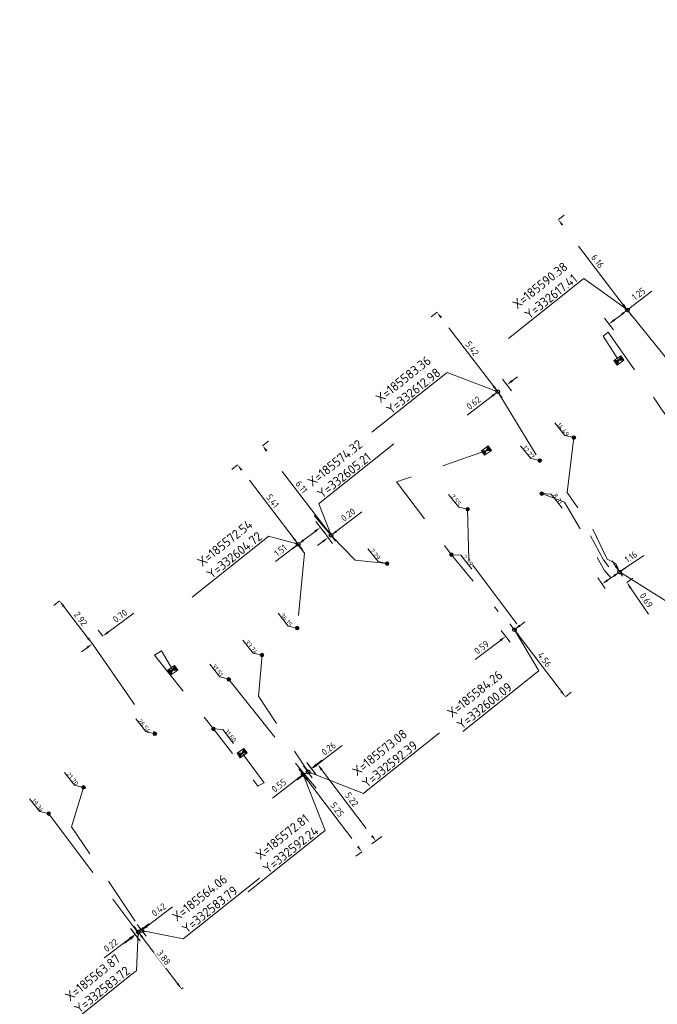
# Model space of a CAD drawing. Header units: inches. Extents: x 0 to 191500, y 0 to 342750.
# Tile 207 of 256: x 185557 to 185592, y 332580 to 332633. Entities that reach past the tile are written whole.
import ezdxf
from ezdxf import colors
from ezdxf.entities.mleader import LeaderData, LeaderLine
from ezdxf.math import Vec2, Vec3

# ---------------------------------------------------------------- set-up
doc = ezdxf.new("R2010")
doc.units = ezdxf.units.IN
doc.header["$MEASUREMENT"] = 0
for name, pattern in [('RI-GWA_HUISAANSLUITING', [23, 4, -1.8, 2.6, -1.8, 4.6, -1.8, 4.6, -1.8]), ('RI-HWA_HUISAANSLUITING', [4.8, 3, -1.8]), ('RI-HWA_KOLKAANSLUITING', [4.3, 2.5, -1.8])]:
    doc.linetypes.add(name, pattern=pattern)
doc.layers.get('0').update_dxf_attribs({"lineweight": 20})
doc.layers.get('DefPoints').update_dxf_attribs({"lineweight": 20})
for name, color, linetype, lineweight in [('ECW', 150, 'Continuous', 20), ('N-WE-RI-GWA-MAATVOERING-T25', 30, 'RI-GWA_HUISAANSLUITING', 20), ('N-WE-RI-GWA_HUISAANSLUITING_PVC_160-G', 30, 'RI-GWA_HUISAANSLUITING', 20), ('N-WE-RI-HWA-MAATVOERING-T25', 151, 'Continuous', 20), ('N-WE-RI-HWA_HUISAANSLUITING_PVC_160-G', 150, 'RI-HWA_HUISAANSLUITING', 20), ('N-WE-RI-HWA_KOLK-S', 150, 'Continuous', 20), ('N-WE-RI-HWA_KOLKAANSLUITING_PVC_160-G', 150, 'RI-HWA_KOLKAANSLUITING', 20), ('N-WE-RI-INLAAT', 7, 'Continuous', 20), ('Tekst algemeen', 7, 'Continuous', 20)]:
    doc.layers.add(name, color=color, linetype=linetype, lineweight=lineweight)
doc.styles.add('NLCS-ISO-M100-T25', font='txt', dxfattribs={"height": 0.25})
doc.styles.add('NLCS-ISO-M200-T18', font='txt', dxfattribs={"height": 0.36})
doc.styles.add('NLCS-ISO-M200-T25', font='txt', dxfattribs={"height": 0.5})
doc.dimstyles.new('NLCS-M200-T18-PIJL_L2_H1', dxfattribs={"dimscale": 0.2, "dimtxt": 2.5, "dimasz": 1.8, "dimexe": 2, "dimexo": 2, "dimgap": 0.7, "dimtad": 1, "dimzin": 0, "dimdsep": 46, "dimtxsty": 'NLCS-ISO-M200-T18', "dimcen": 0, "dimdle": 2, "dimclrd": 256, "dimclre": 256, "dimclrt": 256, "dimadec": 1, "dimazin": 0, "dimtfac": 1, "dimtdec": 3, "dimtofl": 0, "dimtmove": 0, "dimatfit": 3, "dimfxl": 2, "dimfxlon": 1, "dimtfillclr": 256, "dimtolj": 1, "dimtzin": 0, "dimlwd": -1, "dimlwe": -1, "dimarcsym": 0})
doc.dimstyles.new('NLCS-M200-T25-OPENBOL_L0_H0', dxfattribs={"dimscale": 0.2, "dimtxt": 2.5, "dimasz": 1, "dimexe": 2, "dimexo": 0, "dimgap": 0.5, "dimtad": 1, "dimdec": 0, "dimzin": 0, "dimdsep": 46, "dimtxsty": 'NLCS-ISO-M200-T25', "dimblk": 'DOTBLANK', "dimcen": 2, "dimclrd": 256, "dimclre": 256, "dimclrt": 256, "dimadec": 0, "dimazin": 0, "dimtp": 1, "dimtm": 1, "dimtfac": 1, "dimtix": 1, "dimtofl": 0, "dimtmove": 1, "dimatfit": 3, "dimldrblk": 'DOTBLANK', "dimfxl": 1, "dimfxlon": 1, "dimtvp": 0.5, "dimtolj": 1, "dimtzin": 0, "dimlwd": -1, "dimlwe": -1, "dimarcsym": 0})
picture_1 = doc.add_image_def('image1.ecw', size_in_pixel=(220000, 285000))

# ---------------------------------------------------------------- blocks, each defined once
blk = doc.blocks.new('N-SRI-KOLK_STRAAT_450X300-SO')
h = blk.add_hatch(color=256)
h.dxf.hatch_style = 1
h.paths.add_polyline_path([(0, 0.75), (-1.125, 1.5), (-1.125, 0)])
h.paths.add_polyline_path([(1.125, 1.5), (0, 0.75), (1.125, 0)])
for p, q in [((-1.125, 0), (1.125, 1.5)), ((1.125, 0), (-1.125, 1.5))]:
    blk.add_line(p, q)
at = {"flags": 128}
blk.add_lwpolyline([(-1.125, 0), (1.125, 0), (1.125, 1.5), (-1.125, 1.5)], close=True, dxfattribs=at)
blk = doc.blocks.new('*D4978')
at = {"layer": 'DefPoints', "color": 0, "transparency": 16777216}
for p in [(185563.871, 332583.72, -0.362), (185566.222, 332580.631), (185566.222, 332580.631)]:
    blk.add_point(p, dxfattribs=at)
at = {"layer": 'N-WE-RI-GWA-MAATVOERING-T25', "transparency": 16777216}
for p, q in [((185563.93, 332583.764), (185563.951, 332583.781)), ((185564.089, 332583.434), (185566.004, 332580.917)), ((185566.222, 332580.631), (185566.301, 332580.691))]:
    blk.add_line(p, q, dxfattribs=at)
for points in [[(185564.137, 332583.47), (185564.041, 332583.397), (185563.871, 332583.72)], [(185566.052, 332580.954), (185565.956, 332580.881), (185566.222, 332580.631)]]:
    blk.add_solid(points, dxfattribs=at)
at = {"layer": 'N-WE-RI-GWA-MAATVOERING-T25', "transparency": 16777216, "insert": (185565.253, 332582.333), "char_height": 0.36, "attachment_point": 5, "rotation": 307.2689, "style": 'NLCS-ISO-M200-T18', "bg_fill": 3, "box_fill_scale": 1.25, "bg_fill_color": 256, "bg_fill_true_color": 13158600, "bg_fill_transparency": 0}
blk.add_mtext('\\A1;3.88', dxfattribs=at)
blk = doc.blocks.new('*D4980')
at = {"layer": 'DefPoints', "color": 0, "transparency": 16777216}
for p in [(185563.871, 332583.72), (185566.05, 332580.5), (185566.222, 332580.631)]:
    blk.add_point(p, dxfattribs=at)
at = {"layer": 'N-WE-RI-GWA-MAATVOERING-T25', "transparency": 16777216}
for p, q in [((185563.941, 332583.271), (185563.457, 332583.908)), ((185564.113, 332583.402), (185563.629, 332584.038)), ((185564.158, 332583.938), (185564.444, 332584.156)), ((185563.413, 332583.371), (185562.03, 332582.319))]:
    blk.add_line(p, q, dxfattribs=at)
for points in [[(185564.121, 332583.986), (185564.194, 332583.89), (185563.871, 332583.72)], [(185563.376, 332583.419), (185563.449, 332583.324), (185563.699, 332583.589)]]:
    blk.add_solid(points, dxfattribs=at)
at = {"layer": 'N-WE-RI-GWA-MAATVOERING-T25', "transparency": 16777216, "insert": (185562.385, 332582.991), "char_height": 0.36, "attachment_point": 5, "rotation": 37.2689, "style": 'NLCS-ISO-M200-T18', "bg_fill": 3, "box_fill_scale": 1.25, "bg_fill_color": 256, "bg_fill_true_color": 13158600, "bg_fill_transparency": 0}
blk.add_mtext('\\A1;0.22', dxfattribs=at)
blk = doc.blocks.new('*D4981')
at = {"layer": 'DefPoints', "color": 0, "transparency": 16777216}
for p in [(185564.062, 332583.81), (185566.05, 332580.5), (185566.386, 332580.756)]:
    blk.add_point(p, dxfattribs=at)
at = {"layer": 'N-WE-RI-GWA-MAATVOERING-T25', "transparency": 16777216}
for p, q in [((185564.349, 332584.028), (185565.731, 332585.08)), ((185563.968, 332583.236), (185563.484, 332583.872)), ((185564.304, 332583.492), (185563.82, 332584.128)), ((185563.44, 332583.336), (185563.153, 332583.118))]:
    blk.add_line(p, q, dxfattribs=at)
for points in [[(185564.312, 332584.076), (185564.385, 332583.98), (185564.062, 332583.81)], [(185563.403, 332583.384), (185563.476, 332583.288), (185563.726, 332583.554)]]:
    blk.add_solid(points, dxfattribs=at)
at = {"layer": 'N-WE-RI-GWA-MAATVOERING-T25', "transparency": 16777216, "insert": (185564.989, 332584.918), "char_height": 0.36, "attachment_point": 5, "rotation": 37.2689, "style": 'NLCS-ISO-M200-T18', "bg_fill": 3, "box_fill_scale": 1.25, "bg_fill_color": 256, "bg_fill_true_color": 13158600, "bg_fill_transparency": 0}
blk.add_mtext('\\A1;0.42', dxfattribs=at)
blk = doc.blocks.new('*D4984')
at = {"layer": 'DefPoints', "color": 0, "transparency": 16777216}
for p in [(185572.81, 332592.244, -0.362), (185575.991, 332588.065), (185575.991, 332588.065)]:
    blk.add_point(p, dxfattribs=at)
at = {"layer": 'N-WE-RI-GWA-MAATVOERING-T25', "transparency": 16777216}
for p, q in [((185572.727, 332592.182), (185572.491, 332592.002)), ((185573.028, 332591.958), (185575.773, 332588.351)), ((185575.991, 332588.065), (185575.672, 332587.822))]:
    blk.add_line(p, q, dxfattribs=at)
for points in [[(185573.075, 332591.994), (185572.98, 332591.922), (185572.81, 332592.244)], [(185575.82, 332588.387), (185575.725, 332588.315), (185575.991, 332588.065)]]:
    blk.add_solid(points, dxfattribs=at)
at = {"layer": 'N-WE-RI-GWA-MAATVOERING-T25', "transparency": 16777216, "insert": (185574.655, 332590.348), "char_height": 0.36, "attachment_point": 5, "rotation": 307.2721, "style": 'NLCS-ISO-M200-T18', "bg_fill": 3, "box_fill_scale": 1.25, "bg_fill_color": 256, "bg_fill_true_color": 13158600, "bg_fill_transparency": 0}
blk.add_mtext('\\A1;5.25', dxfattribs=at)
blk = doc.blocks.new('*D4985')
at = {"layer": 'DefPoints', "color": 0, "transparency": 16777216}
for p in [(185573.062, 332592.392, -0.181), (185576.753, 332588.645), (185576.222, 332588.24)]:
    blk.add_point(p, dxfattribs=at)
at = {"layer": 'N-WE-RI-GWA-MAATVOERING-T25', "transparency": 16777216}
for p, q in [((185573.376, 332592.631), (185573.911, 332593.039)), ((185573.811, 332592.51), (185576.535, 332588.931)), ((185576.54, 332588.483), (185577.071, 332588.887))]:
    blk.add_line(p, q, dxfattribs=at)
for points in [[(185573.859, 332592.546), (185573.763, 332592.473), (185573.593, 332592.796)], [(185576.582, 332588.967), (185576.487, 332588.895), (185576.753, 332588.645)]]:
    blk.add_solid(points, dxfattribs=at)
at = {"layer": 'N-WE-RI-GWA-MAATVOERING-T25', "transparency": 16777216, "insert": (185575.442, 332590.896), "char_height": 0.36, "attachment_point": 5, "rotation": 307.2721, "style": 'NLCS-ISO-M200-T18', "bg_fill": 3, "box_fill_scale": 1.25, "bg_fill_color": 256, "bg_fill_true_color": 13158600, "bg_fill_transparency": 0}
blk.add_mtext('\\A1;5.22', dxfattribs=at)
blk = doc.blocks.new('*D4986')
at = {"layer": 'DefPoints', "color": 0, "transparency": 16777216}
for p in [(185573.062, 332592.392), (185576.222, 332588.24), (185576.43, 332588.399)]:
    blk.add_point(p, dxfattribs=at)
at = {"layer": 'N-WE-RI-GWA-MAATVOERING-T25', "transparency": 16777216}
for p, q in [((185573.557, 332592.769), (185574.926, 332593.81)), ((185573.304, 332592.074), (185572.82, 332592.711)), ((185573.513, 332592.232), (185573.028, 332592.869)), ((185572.776, 332592.174), (185572.489, 332591.956))]:
    blk.add_line(p, q, dxfattribs=at)
for points in [[(185573.521, 332592.817), (185573.593, 332592.721), (185573.27, 332592.551)], [(185572.739, 332592.222), (185572.812, 332592.126), (185573.062, 332592.392)]]:
    blk.add_solid(points, dxfattribs=at)
at = {"layer": 'N-WE-RI-GWA-MAATVOERING-T25', "transparency": 16777216, "insert": (185574.191, 332593.653), "char_height": 0.36, "attachment_point": 5, "rotation": 37.2721, "style": 'NLCS-ISO-M200-T18', "bg_fill": 3, "box_fill_scale": 1.25, "bg_fill_color": 256, "bg_fill_true_color": 13158600, "bg_fill_transparency": 0}
blk.add_mtext('\\A1;0.26', dxfattribs=at)
blk = doc.blocks.new('*D4987')
at = {"layer": 'DefPoints', "color": 0, "transparency": 16777216}
for p in [(185572.81, 332592.244), (185575.991, 332588.065), (185576.43, 332588.399)]:
    blk.add_point(p, dxfattribs=at)
at = {"layer": 'N-WE-RI-GWA-MAATVOERING-T25', "transparency": 16777216}
for p, q in [((185573.491, 332592.261), (185573.007, 332592.897)), ((185573.536, 332592.797), (185573.822, 332593.015)), ((185573.052, 332591.926), (185572.567, 332592.563)), ((185572.523, 332592.026), (185571.141, 332590.974))]:
    blk.add_line(p, q, dxfattribs=at)
for points in [[(185573.499, 332592.845), (185573.572, 332592.749), (185573.249, 332592.579)], [(185572.487, 332592.074), (185572.56, 332591.979), (185572.81, 332592.244)]]:
    blk.add_solid(points, dxfattribs=at)
at = {"layer": 'N-WE-RI-GWA-MAATVOERING-T25', "transparency": 16777216, "insert": (185571.495, 332591.646), "char_height": 0.36, "attachment_point": 5, "rotation": 37.2721, "style": 'NLCS-ISO-M200-T18', "bg_fill": 3, "box_fill_scale": 1.25, "bg_fill_color": 256, "bg_fill_true_color": 13158600, "bg_fill_transparency": 0}
blk.add_mtext('\\A1;0.55', dxfattribs=at)
blk = doc.blocks.new('*D4988')
at = {"layer": 'DefPoints', "color": 0, "transparency": 16777216}
for p in [(185569.256, 332609.021), (185569.256, 332609.021), (185572.543, 332604.72, -0.181)]:
    blk.add_point(p, dxfattribs=at)
at = {"layer": 'N-WE-RI-GWA-MAATVOERING-T25', "transparency": 16777216}
for p, q in [((185569.256, 332609.021), (185568.938, 332608.778)), ((185572.325, 332605.006), (185569.475, 332608.735)), ((185572.515, 332604.698), (185572.225, 332604.477))]:
    blk.add_line(p, q, dxfattribs=at)
for points in [[(185569.523, 332608.772), (185569.427, 332608.699), (185569.256, 332609.021)], [(185572.372, 332605.042), (185572.277, 332604.969), (185572.543, 332604.72)]]:
    blk.add_solid(points, dxfattribs=at)
at = {"layer": 'N-WE-RI-GWA-MAATVOERING-T25', "transparency": 16777216, "insert": (185571.154, 332607.065), "char_height": 0.36, "attachment_point": 5, "rotation": 307.3843, "style": 'NLCS-ISO-M200-T18', "bg_fill": 3, "box_fill_scale": 1.25, "bg_fill_color": 256, "bg_fill_true_color": 13158600, "bg_fill_transparency": 0}
blk.add_mtext('\\A1;5.41', dxfattribs=at)
blk = doc.blocks.new('*D4989')
at = {"layer": 'DefPoints', "color": 0, "transparency": 16777216}
for p in [(185570.614, 332610.059), (185570.614, 332610.059), (185574.323, 332605.206, 70.104)]:
    blk.add_point(p, dxfattribs=at)
at = {"layer": 'N-WE-RI-GWA-MAATVOERING-T25', "transparency": 16777216}
for p, q in [((185570.614, 332610.059), (185570.932, 332610.302)), ((185574.104, 332605.492), (185570.833, 332609.773)), ((185574.009, 332604.966), (185574.005, 332604.963))]:
    blk.add_line(p, q, dxfattribs=at)
for points in [[(185570.88, 332609.809), (185570.785, 332609.736), (185570.614, 332610.059)], [(185574.152, 332605.528), (185574.057, 332605.456), (185574.323, 332605.206)]]:
    blk.add_solid(points, dxfattribs=at)
at = {"layer": 'N-WE-RI-GWA-MAATVOERING-T25', "transparency": 16777216, "insert": (185572.723, 332607.827), "char_height": 0.36, "attachment_point": 5, "rotation": 307.3892, "style": 'NLCS-ISO-M200-T18', "bg_fill": 3, "box_fill_scale": 1.25, "bg_fill_color": 256, "bg_fill_true_color": 13158600, "bg_fill_transparency": 0}
blk.add_mtext('\\A1;6.11', dxfattribs=at)
blk = doc.blocks.new('*D4990')
at = {"layer": 'DefPoints', "color": 0, "transparency": 16777216}
for p in [(185570.456, 332609.938), (185570.614, 332610.059), (185574.323, 332605.206)]:
    blk.add_point(p, dxfattribs=at)
at = {"layer": 'N-WE-RI-GWA-MAATVOERING-T25', "transparency": 16777216}
for p, q in [((185574.609, 332605.425), (185575.989, 332606.479)), ((185574.08, 332605.524), (185574.566, 332604.888)), ((185573.922, 332605.403), (185574.408, 332604.767)), ((185573.879, 332604.867), (185573.593, 332604.648))]:
    blk.add_line(p, q, dxfattribs=at)
for points in [[(185573.842, 332604.914), (185573.915, 332604.819), (185574.165, 332605.085)], [(185574.573, 332605.472), (185574.646, 332605.377), (185574.323, 332605.206)]]:
    blk.add_solid(points, dxfattribs=at)
at = {"layer": 'N-WE-RI-GWA-MAATVOERING-T25', "transparency": 16777216, "insert": (185575.248, 332606.316), "char_height": 0.36, "attachment_point": 5, "rotation": 37.3892, "style": 'NLCS-ISO-M200-T18', "bg_fill": 3, "box_fill_scale": 1.25, "bg_fill_color": 256, "bg_fill_true_color": 13158600, "bg_fill_transparency": 0}
blk.add_mtext('\\A1;0.20', dxfattribs=at)
blk = doc.blocks.new('*D4991')
at = {"layer": 'DefPoints', "color": 0, "transparency": 16777216}
for p in [(185570.456, 332609.938), (185569.256, 332609.021), (185572.543, 332604.72)]:
    blk.add_point(p, dxfattribs=at)
at = {"layer": 'N-WE-RI-GWA-MAATVOERING-T25', "transparency": 16777216}
for p, q in [((185573.5, 332605.954), (185573.986, 332605.319)), ((185572.3, 332605.038), (185572.786, 332604.402)), ((185573.457, 332605.418), (185572.829, 332604.938)), ((185572.543, 332604.72), (185571.316, 332603.782))]:
    blk.add_line(p, q, dxfattribs=at)
for points in [[(185573.42, 332605.466), (185573.493, 332605.37), (185573.743, 332605.636)], [(185572.793, 332604.986), (185572.866, 332604.891), (185572.543, 332604.72)]]:
    blk.add_solid(points, dxfattribs=at)
at = {"layer": 'N-WE-RI-GWA-MAATVOERING-T25', "transparency": 16777216, "insert": (185571.581, 332604.387), "char_height": 0.36, "attachment_point": 5, "rotation": 37.3843, "style": 'NLCS-ISO-M200-T18', "bg_fill": 3, "box_fill_scale": 1.25, "bg_fill_color": 256, "bg_fill_true_color": 13158600, "bg_fill_transparency": 0}
blk.add_mtext('\\A1;1.51', dxfattribs=at)
blk = doc.blocks.new('*D4992')
at = {"layer": 'DefPoints', "color": 0, "transparency": 16777216}
for p in [(185584.259, 332600.089, -0.181), (185587.022, 332596.459), (185587.022, 332596.459)]:
    blk.add_point(p, dxfattribs=at)
at = {"layer": 'N-WE-RI-GWA-MAATVOERING-T25', "transparency": 16777216}
for p, q in [((185584.288, 332600.111), (185584.578, 332600.331)), ((185584.477, 332599.802), (185586.804, 332596.746)), ((185587.022, 332596.459), (185587.34, 332596.701))]:
    blk.add_line(p, q, dxfattribs=at)
for points in [[(185584.525, 332599.839), (185584.43, 332599.766), (185584.259, 332600.089)], [(185586.852, 332596.782), (185586.756, 332596.709), (185587.022, 332596.459)]]:
    blk.add_solid(points, dxfattribs=at)
at = {"layer": 'N-WE-RI-GWA-MAATVOERING-T25', "transparency": 16777216, "insert": (185585.895, 332598.468), "char_height": 0.36, "attachment_point": 5, "rotation": 307.273, "style": 'NLCS-ISO-M200-T18', "bg_fill": 3, "box_fill_scale": 1.25, "bg_fill_color": 256, "bg_fill_true_color": 13158600, "bg_fill_transparency": 0}
blk.add_mtext('\\A1;4.56', dxfattribs=at)
blk = doc.blocks.new('*D4993')
at = {"layer": 'DefPoints', "color": 0, "transparency": 16777216}
for p in [(185583.787, 332599.73), (185587.022, 332596.459), (185586.55, 332596.1)]:
    blk.add_point(p, dxfattribs=at)
at = {"layer": 'N-WE-RI-GWA-MAATVOERING-T25', "transparency": 16777216}
for p, q in [((185584.502, 332599.771), (185584.017, 332600.407)), ((185584.546, 332600.307), (185584.832, 332600.525)), ((185584.03, 332599.412), (185583.545, 332600.048)), ((185583.501, 332599.512), (185582.132, 332598.47))]:
    blk.add_line(p, q, dxfattribs=at)
for points in [[(185584.509, 332600.355), (185584.582, 332600.259), (185584.259, 332600.089)], [(185583.465, 332599.56), (185583.537, 332599.464), (185583.787, 332599.73)]]:
    blk.add_solid(points, dxfattribs=at)
at = {"layer": 'N-WE-RI-GWA-MAATVOERING-T25', "transparency": 16777216, "insert": (185582.48, 332599.137), "char_height": 0.36, "attachment_point": 5, "rotation": 37.273, "style": 'NLCS-ISO-M200-T18', "bg_fill": 3, "box_fill_scale": 1.25, "bg_fill_color": 256, "bg_fill_true_color": 13158600, "bg_fill_transparency": 0}
blk.add_mtext('\\A1;0.59', dxfattribs=at)
blk = doc.blocks.new('*D4994')
at = {"layer": 'DefPoints', "color": 0, "transparency": 16777216}
for p in [(185589.962, 332603.222, -0.181), (185590.352, 332602.655), (185590.352, 332602.655)]:
    blk.add_point(p, dxfattribs=at)
at = {"layer": 'N-WE-RI-GWA-MAATVOERING-T25', "transparency": 16777216}
for p, q in [((185589.758, 332603.518), (185589.553, 332603.815)), ((185589.991, 332603.242), (185590.291, 332603.449)), ((185590.352, 332602.655), (185590.681, 332602.882)), ((185590.556, 332602.359), (185591.531, 332600.942))]:
    blk.add_line(p, q, dxfattribs=at)
for points in [[(185589.807, 332603.552), (185589.708, 332603.484), (185589.962, 332603.222)], [(185590.605, 332602.393), (185590.506, 332602.325), (185590.352, 332602.655)]]:
    blk.add_solid(points, dxfattribs=at)
at = {"layer": 'N-WE-RI-GWA-MAATVOERING-T25', "transparency": 16777216, "insert": (185591.409, 332601.683), "char_height": 0.36, "attachment_point": 5, "rotation": 304.544, "style": 'NLCS-ISO-M200-T18', "bg_fill": 3, "box_fill_scale": 1.25, "bg_fill_color": 256, "bg_fill_true_color": 13158600, "bg_fill_transparency": 0}
blk.add_mtext('\\A1;0.69', dxfattribs=at)
blk = doc.blocks.new('*D4995')
at = {"layer": 'DefPoints', "color": 0, "transparency": 16777216}
for p in [(185589.962, 332603.222), (185590.352, 332602.655), (185589.4, 332602)]:
    blk.add_point(p, dxfattribs=at)
at = {"layer": 'N-WE-RI-GWA-MAATVOERING-T25', "transparency": 16777216}
for p, q in [((185589.962, 332603.222), (185591.266, 332604.119)), ((185590.125, 332602.985), (185589.735, 332603.551)), ((185589.173, 332602.329), (185588.783, 332602.896)), ((185589.307, 332602.771), (185589.665, 332603.018))]:
    blk.add_line(p, q, dxfattribs=at)
for points in [[(185589.631, 332603.067), (185589.699, 332602.968), (185589.962, 332603.222)], [(185589.272, 332602.82), (185589.341, 332602.721), (185589.01, 332602.567)]]:
    blk.add_solid(points, dxfattribs=at)
at = {"layer": 'N-WE-RI-GWA-MAATVOERING-T25', "transparency": 16777216, "insert": (185590.58, 332604.036), "char_height": 0.36, "attachment_point": 5, "rotation": 34.544, "style": 'NLCS-ISO-M200-T18', "bg_fill": 3, "box_fill_scale": 1.25, "bg_fill_color": 256, "bg_fill_true_color": 13158600, "bg_fill_transparency": 0}
blk.add_mtext('\\A1;1.16', dxfattribs=at)
blk = doc.blocks.new('*D4996')
at = {"layer": 'DefPoints', "color": 0, "transparency": 16777216}
for p in [(185580.07, 332617.286), (185580.07, 332617.286), (185583.361, 332612.98, 0.766)]:
    blk.add_point(p, dxfattribs=at)
at = {"layer": 'N-WE-RI-GWA-MAATVOERING-T25', "transparency": 16777216}
for p, q in [((185580.07, 332617.286), (185579.752, 332617.043)), ((185583.142, 332613.266), (185580.289, 332616.999)), ((185583.214, 332612.867), (185583.043, 332612.737))]:
    blk.add_line(p, q, dxfattribs=at)
for points in [[(185580.336, 332617.036), (185580.241, 332616.963), (185580.07, 332617.286)], [(185583.19, 332613.302), (185583.094, 332613.229), (185583.361, 332612.98)]]:
    blk.add_solid(points, dxfattribs=at)
at = {"layer": 'N-WE-RI-GWA-MAATVOERING-T25', "transparency": 16777216, "insert": (185581.97, 332615.327), "char_height": 0.36, "attachment_point": 5, "rotation": 307.3886, "style": 'NLCS-ISO-M200-T18', "bg_fill": 3, "box_fill_scale": 1.25, "bg_fill_color": 256, "bg_fill_true_color": 13158600, "bg_fill_transparency": 0}
blk.add_mtext('\\A1;5.42', dxfattribs=at)
blk = doc.blocks.new('*D4997')
at = {"layer": 'DefPoints', "color": 0, "transparency": 16777216}
for p in [(185580.07, 332617.286), (185580.56, 332617.66), (185583.361, 332612.98)]:
    blk.add_point(p, dxfattribs=at)
at = {"layer": 'N-WE-RI-GWA-MAATVOERING-T25', "transparency": 16777216}
for p, q in [((185583.608, 332613.672), (185584.094, 332613.036)), ((185584.137, 332613.573), (185584.423, 332613.791)), ((185583.118, 332613.297), (185583.604, 332612.662)), ((185583.075, 332612.761), (185581.694, 332611.706))]:
    blk.add_line(p, q, dxfattribs=at)
for points in [[(185584.1, 332613.62), (185584.173, 332613.525), (185583.851, 332613.354)], [(185583.038, 332612.809), (185583.111, 332612.713), (185583.361, 332612.98)]]:
    blk.add_solid(points, dxfattribs=at)
at = {"layer": 'N-WE-RI-GWA-MAATVOERING-T25', "transparency": 16777216, "insert": (185582.047, 332612.379), "char_height": 0.36, "attachment_point": 5, "rotation": 37.3886, "style": 'NLCS-ISO-M200-T18', "bg_fill": 3, "box_fill_scale": 1.25, "bg_fill_color": 256, "bg_fill_true_color": 13158600, "bg_fill_transparency": 0}
blk.add_mtext('\\A1;0.62', dxfattribs=at)
blk = doc.blocks.new('*D4998')
at = {"layer": 'DefPoints', "color": 0, "transparency": 16777216}
for p in [(185586.641, 332622.307), (185586.641, 332622.307), (185590.382, 332617.412, 0.819)]:
    blk.add_point(p, dxfattribs=at)
at = {"layer": 'N-WE-RI-GWA-MAATVOERING-T25', "transparency": 16777216}
for p, q in [((185586.641, 332622.307), (185586.959, 332622.55)), ((185590.163, 332617.699), (185586.86, 332622.021)), ((185590.521, 332617.519), (185590.7, 332617.655))]:
    blk.add_line(p, q, dxfattribs=at)
for points in [[(185586.907, 332622.058), (185586.812, 332621.985), (185586.641, 332622.307)], [(185590.211, 332617.735), (185590.116, 332617.662), (185590.382, 332617.412)]]:
    blk.add_solid(points, dxfattribs=at)
at = {"layer": 'N-WE-RI-GWA-MAATVOERING-T25', "transparency": 16777216, "insert": (185588.766, 332620.054), "char_height": 0.36, "attachment_point": 5, "rotation": 307.3886, "style": 'NLCS-ISO-M200-T18', "bg_fill": 3, "box_fill_scale": 1.25, "bg_fill_color": 256, "bg_fill_true_color": 13158600, "bg_fill_transparency": 0}
blk.add_mtext('\\A1;6.16', dxfattribs=at)
blk = doc.blocks.new('*D4999')
at = {"layer": 'DefPoints', "color": 0, "transparency": 16777216}
for p in [(185586.641, 332622.307), (185585.65, 332621.55), (185590.382, 332617.412)]:
    blk.add_point(p, dxfattribs=at)
at = {"layer": 'N-WE-RI-GWA-MAATVOERING-T25', "transparency": 16777216}
for p, q in [((185590.382, 332617.412), (185591.708, 332618.426)), ((185590.139, 332617.73), (185590.625, 332617.095)), ((185589.148, 332616.973), (185589.634, 332616.337)), ((185589.677, 332616.874), (185590.096, 332617.194))]:
    blk.add_line(p, q, dxfattribs=at)
for points in [[(185590.06, 332617.242), (185590.132, 332617.146), (185590.382, 332617.412)], [(185589.641, 332616.921), (185589.713, 332616.826), (185589.391, 332616.655)]]:
    blk.add_solid(points, dxfattribs=at)
at = {"layer": 'N-WE-RI-GWA-MAATVOERING-T25', "transparency": 16777216, "insert": (185590.994, 332618.283), "char_height": 0.36, "attachment_point": 5, "rotation": 37.3886, "style": 'NLCS-ISO-M200-T18', "bg_fill": 3, "box_fill_scale": 1.25, "bg_fill_color": 256, "bg_fill_true_color": 13158600, "bg_fill_transparency": 0}
blk.add_mtext('\\A1;1.25', dxfattribs=at)
blk = doc.blocks.new('_DotBlank')
at = {"color": 0, "linetype": 'ByBlock', "lineweight": -2}
blk.add_line((-0.5, 0), (-1, 0), dxfattribs=at)
blk.add_circle((0, 0), 0.5, dxfattribs=at)
blk = doc.blocks.new('*D5078')
at = {"layer": 'DefPoints', "color": 0, "transparency": 16777216}
for p in [(185559.61, 332601.649), (185559.61, 332601.649), (185561.384, 332599.329, 70.624)]:
    blk.add_point(p, dxfattribs=at)
at = {"layer": 'N-WE-RI-GWA-MAATVOERING-T25', "transparency": 16777216}
for p, q in [((185559.61, 332601.649), (185559.293, 332601.406)), ((185561.165, 332599.615), (185559.829, 332601.363)), ((185561.07, 332599.089), (185561.066, 332599.086))]:
    blk.add_line(p, q, dxfattribs=at)
for points in [[(185559.877, 332601.4), (185559.781, 332601.327), (185559.61, 332601.649)], [(185561.213, 332599.651), (185561.118, 332599.579), (185561.384, 332599.329)]]:
    blk.add_solid(points, dxfattribs=at)
at = {"layer": 'N-WE-RI-GWA-MAATVOERING-T25', "transparency": 16777216, "insert": (185560.751, 332600.684), "char_height": 0.36, "attachment_point": 5, "rotation": 307.3921, "style": 'NLCS-ISO-M200-T18', "bg_fill": 3, "box_fill_scale": 1.25, "bg_fill_color": 256, "bg_fill_true_color": 13158600, "bg_fill_transparency": 0}
blk.add_mtext('\\A1;2.92', dxfattribs=at)
blk = doc.blocks.new('*D5079')
at = {"layer": 'DefPoints', "color": 0, "transparency": 16777216}
for p in [(185561.944, 332599.744), (185561.945, 332599.742), (185561.385, 332599.328)]:
    blk.add_point(p, dxfattribs=at)
at = {"layer": 'N-WE-RI-GWA-MAATVOERING-T25', "transparency": 16777216}
for p, q in [((185562.233, 332599.958), (185563.63, 332600.991)), ((185561.384, 332599.329), (185561.146, 332599.651)), ((185561.944, 332599.744), (185561.706, 332600.065)), ((185561.095, 332599.115), (185560.805, 332598.901))]:
    blk.add_line(p, q, dxfattribs=at)
for points in [[(185562.198, 332600.006), (185562.269, 332599.909), (185561.944, 332599.744)], [(185561.059, 332599.163), (185561.13, 332599.067), (185561.384, 332599.329)]]:
    blk.add_solid(points, dxfattribs=at)
at = {"layer": 'N-WE-RI-GWA-MAATVOERING-T25', "transparency": 16777216, "insert": (185562.886, 332600.839), "char_height": 0.36, "attachment_point": 5, "rotation": 36.5054, "style": 'NLCS-ISO-M200-T18', "bg_fill": 3, "box_fill_scale": 1.25, "bg_fill_color": 256, "bg_fill_true_color": 13158600, "bg_fill_transparency": 0}
blk.add_mtext('\\A1;0.70', dxfattribs=at)
blk = doc.blocks.new('A$C2C270354')
h = blk.add_hatch(color=256)
h.dxf.hatch_style = 1
edge = h.paths.add_edge_path()
edge.add_arc((0, 0), 0.1, 0, 360)
blk.add_circle((0, 0), 0.1)

msp = doc.modelspace()

# ---------------------------------------------------------------- linework, layer by layer
at = {"layer": 'N-WE-RI-GWA-MAATVOERING-T25', "flags": 128}
for points, elevation in [([(185587.4801, 332610.49707), (185586.99478, 332610.60943), (185586.4465, 332611.29717)], -0.021), ([(185585.63239, 332609.25119), (185585.14707, 332609.36355), (185584.59879, 332610.0513)], 0.492), ([(185581.72587, 332606.61709), (185581.24054, 332606.72945), (185580.69226, 332607.4172)], 69.19), ([(185577.35821, 332603.67206), (185576.87289, 332603.78442), (185576.32461, 332604.47217)], 69.762), ([(185572.48982, 332600.1791), (185572.0045, 332600.29146), (185571.45622, 332600.97921)], 67.565), ([(185570.58087, 332598.717), (185570.09554, 332598.82936), (185569.54726, 332599.51711)], 66.408), ([(185568.78387, 332597.41812), (185568.29854, 332597.53047), (185567.75026, 332598.21822)], 66.46), ([(185564.775, 332594.45614), (185564.28967, 332594.56849), (185563.74139, 332595.25624)], 68.392), ([(185560.90841, 332591.55079), (185560.42308, 332591.66315), (185559.8748, 332592.3509)], 66.541), ([(185559.01691, 332590.12982), (185558.53159, 332590.24218), (185557.98331, 332590.92993)], 66.58)]:
    msp.add_lwpolyline(points, dxfattribs=dict(at, elevation=elevation))
at = {"layer": 'N-WE-RI-GWA_HUISAANSLUITING_PVC_160-G'}
for p, q in [((185581.782, 332603.879, 69.535), (185581.726, 332606.61706, 69.19)), ((185584.397, 332600.41, 69.823), (185581.782, 332603.879, 69.535))]:
    msp.add_line(p, q, dxfattribs=at)
at = {"layer": 'N-WE-RI-GWA_HUISAANSLUITING_PVC_160-G', "flags": 128}
for points, elevation in [([(185590.15273, 332617.69562), (185592.59473, 332614.67962), (185593.60111, 332614.62423)], 0.819), ([(185583.36073, 332612.97962), (185585.63253, 332609.25116)], 0.766), ([(185587.48024, 332610.49704), (185587.11674, 332607.53176), (185588.50674, 332605.53776), (185588.38774, 332605.18176), (185589.09574, 332603.86976), (185589.37874, 332603.50476)], -0.021), ([(185573.398, 332606.273), (185574.343, 332605.183), (185575.629, 332603.865)], 70.104), ([(185588.50674, 332605.53776), (185589.28674, 332603.90776), (185589.75674, 332603.68176), (185589.96174, 332603.22176)], -0.181), ([(185572.522, 332604.714), (185572.891, 332604.245), (185572.48996, 332600.1791)], 69.797), ([(185575.629, 332603.865), (185577.35834, 332603.67203)], 69.762), ([(185561.384, 332599.329), (185564.78644, 332594.43988)], 70.624), ([(185570.581, 332598.717), (185570.385, 332596.498), (185573.077, 332592.392)], 68.64), ([(185568.784, 332597.397), (185572.845, 332592.304), (185573.517, 332591.51)], 68.692), ([(185560.90854, 332591.55079), (185560.254, 332589.419), (185564.048, 332583.802)], 68.773), ([(185559.01137, 332590.13738), (185563.906, 332583.622)], 68.812)]:
    msp.add_lwpolyline(points, dxfattribs=dict(at, elevation=elevation))
at = {"layer": 'N-WE-RI-HWA-MAATVOERING-T25', "flags": 128}
for points, elevation in [([(185585.7527, 332607.46855), (185586.25597, 332607.43498), (185586.84476, 332606.68223)], 0.068), ([(185567.94943, 332594.72069), (185568.4527, 332594.68712), (185569.04149, 332593.93438)], 2.8616)]:
    msp.add_lwpolyline(points, dxfattribs=dict(at, elevation=elevation))
msp.add_lwpolyline([(185580.85633, 332604.1551), (185581.3596, 332604.12154), (185581.94839, 332603.36879)], dxfattribs=at)
at = {"layer": 'N-WE-RI-HWA_HUISAANSLUITING_PVC_160-G', "elevation": 0.068, "flags": 128}
msp.add_lwpolyline([(185585.74495, 332607.4628), (185586.97574, 332607.00476), (185589.15074, 332603.29976), (185589.50874, 332602.87776)], dxfattribs=at)
at = {"layer": 'N-WE-RI-HWA_KOLKAANSLUITING_PVC_160-G', "flags": 128}
for points, elevation in [([(185582.74489, 332609.7937), (185577.87789, 332608.0947)], 3.496), ([(185577.878, 332608.095), (185580.839, 332604.158), (185583.377, 332601.08)], 70.262), ([(185565.73889, 332597.8987), (185565.12731, 332598.94111), (185564.755, 332598.708)], 3.587), ([(185564.755, 332598.708), (185567.924, 332594.738), (185570.378, 332591.605)], 70.802)]:
    msp.add_lwpolyline(points, dxfattribs=dict(at, elevation=elevation))

# ---------------------------------------------------------------- block references
at = {"layer": 'N-WE-RI-HWA_KOLK-S', "xscale": 0.2, "yscale": 0.2, "zscale": 0.2, "rotation": 35}
for p in [(185590.00993, 332614.55982, 3.407), (185582.83092, 332609.67083, 3.496), (185565.82492, 332597.77583, 3.587), (185569.58892, 332593.28483, 3.587)]:
    msp.add_blockref('N-SRI-KOLK_STRAAT_450X300-SO', p, dxfattribs=at)
at = {"layer": 'N-WE-RI-INLAAT', "rotation": 0.06357443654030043}
for p in [(185587.48024, 332610.49702, -0.021), (185585.63224, 332609.25116, 0.492), (185585.74495, 332607.4628, 0.068), (185581.726, 332606.61706, 69.19), (185580.84857, 332604.14854), (185577.35834, 332603.67203, 69.762), (185572.48996, 332600.1791, 69.797), (185570.581, 332598.717, 68.64), (185568.784, 332597.397, 68.692), (185564.77513, 332594.45614, 70.624), (185567.94943, 332594.71494, 2.8616), (185560.90854, 332591.55079, 68.773), (185559.01705, 332590.12982, 68.812)]:
    msp.add_blockref('A$C2C270354', p, dxfattribs=at)

# ---------------------------------------------------------------- texts
at = {"layer": 'N-WE-RI-GWA-MAATVOERING-T25', "style": 'NLCS-ISO-M100-T25'}
for s, p in [('14.49', (185586.53377, 332611.1877, -0.021)), ('12.27', (185584.68606, 332609.94183, 0.492)), ('7.55', (185580.77953, 332607.30773, 69.19)), ('2.29', (185576.41188, 332604.3627, 69.762)), ('36.15', (185571.54349, 332600.86974, 67.565)), ('33.74', (185569.63453, 332599.40764, 66.408)), ('31.51', (185567.83753, 332598.10875, 66.46)), ('26.54', (185563.82866, 332595.14677, 68.392)), ('21.70', (185559.96207, 332592.24143, 66.541)), ('19.34', (185558.07058, 332590.82046, 66.58))]:
    msp.add_text(s, height=0.25, rotation=308.56, dxfattribs=at).set_placement(p)
at = {"layer": 'N-WE-RI-HWA-MAATVOERING-T25', "style": 'NLCS-ISO-M100-T25'}
for s, p in [('8.31', (185586.32289, 332607.3496, -2.428)), ('2.39', (185581.42651, 332604.03616, -2.496)), ('31.60', (185568.51961, 332594.60175, 0.3656))]:
    msp.add_text(s, height=0.25, rotation=308.56, dxfattribs=at).set_placement(p)

# ---------------------------------------------------------------- pictures from other files: only their frames are drawn
at = {"layer": 'ECW'}
image = msp.add_image(picture_1, insert=(180500, 328500), size_in_units=(11000, 14250), dxfattribs=at)
image.dxf.flags = 7

# ---------------------------------------------------------------- next in the draw order: dimensions: what is measured, and where the dimension line sits
at = {"layer": 'N-WE-RI-GWA-MAATVOERING-T25'}
for p1, p2, override, picture, middle in [((185590.38198, 332617.41248, 0.819), (185586.64106, 332622.30741), {"dimtfill": 1}, '*D4998', (185588.76577, 332620.05425)), ((185583.36073, 332612.97962, 0.766), (185580.06998, 332617.2855), {"dimtfill": 1}, '*D4996', (185581.9696, 332615.32687)), ((185572.54326, 332604.71969, -0.181), (185569.2563, 332609.02128), {"dimtfill": 1}, '*D4988', (185571.15405, 332607.06477)), ((185589.96174, 332603.22176, -0.181), (185590.35176, 332602.6552), {"dimtfill": 1}, '*D4994', (185591.40919, 332601.68349)), ((185561.384, 332599.329, 70.624), (185559.61044, 332601.64938), {"dimtfill": 1}, '*D5078', (185560.75146, 332600.68351)), ((185584.25928, 332600.08896, -0.181), (185587.02181, 332596.45907), {"dimtfill": 1}, '*D4992', (185585.89519, 332598.46781)), ((185572.80971, 332592.24448, -0.362), (185575.99067, 332588.06466), {"dimtfill": 1}, '*D4984', (185574.65484, 332590.34836)), ((185563.87111, 332583.72005, -0.362), (185566.22186, 332580.63078), {"dimexe": 0.5, "dimgap": 0.4, "dimdle": 0.5, "dimtofl": 1, "dimfxl": 0, "dimtfill": 1}, '*D4978', (185565.2534, 332582.33286))]:
    dim = msp.add_aligned_dim(p1=p1, p2=p2, distance=0, dimstyle='NLCS-M200-T18-PIJL_L2_H1', override=override, dxfattribs=at)
    dim.commit()
    dim.dimension.update_dxf_attribs({"geometry": picture, "text_midpoint": middle})

# ---------------------------------------------------------------- next in the draw order: dimensions: what is measured, and where the dimension line sits
for p1, p2, distance, picture, middle in [((185585.65, 332621.55), (185586.64106, 332622.30741), -6.16075, '*D4999', (185590.99355, 332618.28262)), ((185580.56, 332617.66), (185580.06998, 332617.2855), 5.41938, '*D4997', (185582.04726, 332612.37856)), ((185574.32304, 332605.20602, 70.104), (185570.61418, 332610.05889), 0, '*D4989', (185572.72286, 332607.82677)), ((185589.4, 332602), (185590.35176, 332602.6552), 0.68782, '*D4995', (185590.58044, 332604.03617)), ((185561.38498, 332599.32772), (185561.94502, 332599.7422), 0.00162, '*D5079', (185562.8859, 332600.83868)), ((185587.02181, 332596.45907), (185586.55, 332596.1), -4.56154, '*D4993', (185582.47961, 332599.13667))]:
    dim = msp.add_aligned_dim(p1=p1, p2=p2, distance=distance, dimstyle='NLCS-M200-T18-PIJL_L2_H1', override={"dimtfill": 1}, dxfattribs=at)
    dim.commit()
    dim.dimension.update_dxf_attribs({"geometry": picture, "text_midpoint": middle})
for base, p1, p2, angle, picture, middle in [((185576.75263, 332588.64453), (185573.06206, 332592.39223, -0.181), (185576.22167, 332588.24046), 307.272123, '*D4985', (185575.18698, 332590.70181)), ((185563.87111, 332583.72005), (185566.05, 332580.5), (185566.22186, 332580.63078), 37.268942, '*D4980', (185562.57831, 332582.7363))]:
    dim = msp.add_linear_dim(base=base, p1=p1, p2=p2, angle=angle, dimstyle='NLCS-M200-T18-PIJL_L2_H1', override={"dimtfill": 1}, dxfattribs=at)
    dim.commit()
    dim.dimension.update_dxf_attribs({"geometry": picture, "text_midpoint": middle, "dimtype": 161})

# ---------------------------------------------------------------- next in the draw order: linework, layer by layer
at = {"layer": 'N-WE-RI-HWA_KOLKAANSLUITING_PVC_160-G', "flags": 128}
for points, elevation in [([(185589.92389, 332614.6827), (185589.07563, 332615.98977), (185589.34773, 332616.21862)], 3.407), ([(185589.34773, 332616.21862), (185592.24073, 332612.03262), (185594.47273, 332608.86362)], 0.696)]:
    msp.add_lwpolyline(points, dxfattribs=dict(at, elevation=elevation))

# ---------------------------------------------------------------- next in the draw order: texts
at = {"layer": 'Tekst algemeen', "char_height": 0.5, "rotation": 38.562171, "style": 'NLCS-ISO-M200-T25'}
for s, insert, attachment_point in [('X=185590.38\\PY=332617.41', (185587.71837, 332619.00447), 9), ('X=185583.36\\PY=332612.98', (185580.30957, 332613.92219), 9), ('X=185584.26\\PY=332600.09', (185581.39488, 332594.66007), 7)]:
    msp.add_mtext(s, dxfattribs=dict(at, insert=insert, attachment_point=attachment_point))

# ---------------------------------------------------------------- next in the draw order: dimensions: what is measured, and where the dimension line sits
at = {"layer": 'N-WE-RI-GWA-MAATVOERING-T25'}
for p1, p2, distance, picture, middle in [((185570.456, 332609.938), (185570.61418, 332610.05889), -6.10787, '*D4990', (185575.24788, 332606.31559)), ((185566.05, 332580.5), (185566.38622, 332580.75584), 3.83774, '*D4981', (185564.98941, 332584.91755))]:
    dim = msp.add_aligned_dim(p1=p1, p2=p2, distance=distance, dimstyle='NLCS-M200-T18-PIJL_L2_H1', override={"dimtfill": 1}, dxfattribs=at)
    dim.commit()
    dim.dimension.update_dxf_attribs({"geometry": picture, "text_midpoint": middle})
dim = msp.add_linear_dim(base=(185573.06206, 332592.39223), p1=(185576.43, 332588.399), p2=(185576.22167, 332588.24046), angle=217.272124, dimstyle='NLCS-M200-T18-PIJL_L2_H1', override={"dimtfill": 1}, dxfattribs=at)
dim.commit()
dim.dimension.update_dxf_attribs({"geometry": '*D4986', "text_midpoint": (185574.38446, 332593.39862), "dimtype": 161})

# ---------------------------------------------------------------- next in the draw order: leaders
at = {"layer": 'Tekst algemeen', "annotation_type": 0, "has_hookline": 1, "horizontal_direction": (0.781932, 0.623363, 0)}
for points, hookline_direction, text_width in [([(185590.38198, 332617.41248), (185588.01529, 332619.11329), (185587.8589, 332618.98861)], 1, 4.90476), ([(185583.36073, 332612.97962), (185580.60648, 332614.03101), (185580.4501, 332613.90633)], 1, 4.90476), ([(185589.96174, 332603.22176), (185592.86761, 332601.39705), (185593.02399, 332601.52172)], 0, 5), ([(185584.25928, 332600.08896), (185585.58284, 332597.87086), (185585.42646, 332597.74619)], 1, 4.97619)]:
    msp.add_leader(points, dimstyle='NLCS-M200-T25-OPENBOL_L0_H0', dxfattribs=dict(at, hookline_direction=hookline_direction, text_width=text_width))

# ---------------------------------------------------------------- next in the draw order: texts
at = {"layer": 'Tekst algemeen', "char_height": 0.5, "rotation": 38.562171, "style": 'NLCS-ISO-M200-T25'}
for s, insert, attachment_point in [('X=185564.06\\PY=332583.79', (185566.48488, 332583.6064, -0.362), 7), ('X=185563.87\\PY=332583.72', (185563.47365, 332581.51107), 9)]:
    msp.add_mtext(s, dxfattribs=dict(at, insert=insert, attachment_point=attachment_point))

# ---------------------------------------------------------------- next in the draw order: dimensions: what is measured, and where the dimension line sits
at = {"layer": 'N-WE-RI-GWA-MAATVOERING-T25'}
dim = msp.add_linear_dim(base=(185572.54326, 332604.71969), p1=(185570.456, 332609.938), p2=(185569.2563, 332609.02128), angle=217.384324, dimstyle='NLCS-M200-T18-PIJL_L2_H1', override={"dimtfill": 1}, dxfattribs=at)
dim.commit()
dim.dimension.update_dxf_attribs({"geometry": '*D4991', "text_midpoint": (185571.77504, 332604.13267), "dimtype": 161})
dim = msp.add_aligned_dim(p1=(185576.42999, 332588.39899), p2=(185575.99067, 332588.06466), distance=-5.25256, dimstyle='NLCS-M200-T18-PIJL_L2_H1', override={"dimtfill": 1}, dxfattribs=at)
dim.commit()
dim.dimension.update_dxf_attribs({"geometry": '*D4987', "text_midpoint": (185571.49502, 332591.64609)})

# ---------------------------------------------------------------- next in the draw order: leaders
at = {"layer": 'Tekst algemeen', "annotation_type": 0, "has_hookline": 1, "horizontal_direction": (0.781932, 0.623363, 0)}
for points, hookline_direction, text_width in [([(185564.05599, 332583.79017, -0.362), (185566.31264, 332583.3412, -0.362), (185566.46903, 332583.46587, -0.362)], 0, 4.97619), ([(185563.87111, 332583.72005), (185563.77057, 332581.61988), (185563.61418, 332581.49521)], 1, 5)]:
    msp.add_leader(points, dimstyle='NLCS-M200-T25-OPENBOL_L0_H0', dxfattribs=dict(at, hookline_direction=hookline_direction, text_width=text_width))

# ---------------------------------------------------------------- next in the draw order: linework, layer by layer
at = {"layer": 'N-WE-RI-HWA_KOLKAANSLUITING_PVC_160-G', "elevation": 3.587, "flags": 128}
msp.add_lwpolyline([(185569.50289, 332593.4077), (185570.6973, 332591.79217), (185570.36514, 332591.63097)], dxfattribs=at)

# ---------------------------------------------------------------- next in the draw order: texts
at = {"layer": 'Tekst algemeen', "char_height": 0.5, "rotation": 38.562171, "style": 'NLCS-ISO-M200-T25'}
for s, insert, attachment_point in [('X=185574.32\\PY=332605.21', (185573.82565, 332607.17296), 7), ('X=185572.54\\PY=332604.72', (185570.63873, 332605.04667), 9), ('X=185573.08\\PY=332592.39', (185576.24685, 332591.48631, 68.64), 7), ('X=185572.81\\PY=332592.24', (185573.70298, 332589.103), 9)]:
    msp.add_mtext(s, dxfattribs=dict(at, insert=insert, attachment_point=attachment_point))

# ---------------------------------------------------------------- next in the draw order: leaders
at = {"layer": 'Tekst algemeen', "annotation_type": 0, "has_hookline": 1, "horizontal_direction": (0.781932, 0.623363, 0)}
for points, hookline_direction, text_width in [([(185574.32304, 332605.20602), (185573.6534, 332606.90776), (185573.80979, 332607.03243)], 0, 4.90476), ([(185572.54326, 332604.71969), (185570.93565, 332605.15548), (185570.77926, 332605.03081)], 1, 5), ([(185573.077, 332592.392, 68.64), (185576.0746, 332591.22111, 68.64), (185576.23099, 332591.34578, 68.64)], 0, 4.97619), ([(185572.80971, 332592.24448), (185573.9999, 332589.21182), (185573.84351, 332589.08714)], 1, 5.02381)]:
    msp.add_leader(points, dimstyle='NLCS-M200-T25-OPENBOL_L0_H0', dxfattribs=dict(at, hookline_direction=hookline_direction, text_width=text_width))
at = {"layer": 'Tekst algemeen'}
ml = msp.add_multileader_mtext('Standard', dxfattribs=at)
ml.set_content('Grindkoffer', color=256)
ml.set_leader_properties()
ml.build(insert=Vec2(0, 0))
ml.multileader.update_dxf_attribs({"text_right_attachment_type": 6, "dogleg_length": 0.2, "arrow_head_size": 5})
ctx = ml.context
ctx.base_point, ctx.char_height, ctx.arrow_head_size, ctx.landing_gap_size, ctx.plane_origin, ctx.plane_x_axis, ctx.plane_y_axis = Vec3(185789.34017, 332982.33236), 0.5, 5, 0.2, Vec3(185787.00548, 332984.05412), Vec3(0.99520618, 0.0977991), Vec3(-0.0977991, 0.99520618)
ctx.right_attachment = 6
notes = []
notes.append((ctx, [(0, (0, 0, 0), (0, 0), (1, 0), 1, [])]))
ctx.mtext.insert, ctx.mtext.text_direction, ctx.mtext.rotation, ctx.mtext.flow_direction = Vec3(185789.51476, 332982.60072), Vec3(0.99520618, 0.0977991), 0.09795567, 5
for ctx, leaders in notes:
    for number, flags, end, landing, length, lines in leaders:
        leader = LeaderData()
        leader.index, (leader.has_last_leader_line, leader.has_dogleg_vector, leader.attachment_direction) = number, flags
        leader.last_leader_point, leader.dogleg_vector, leader.dogleg_length = Vec3(end), Vec3(landing), length
        for number, points, colour, breaks in lines:
            line = LeaderLine()
            line.index, line.vertices, line.color, line.breaks = number, Vec3.list(points), colors.encode_raw_color(colour), breaks
            leader.lines.append(line)
        ctx.leaders.append(leader)

doc.saveas('drawing.dxf')
